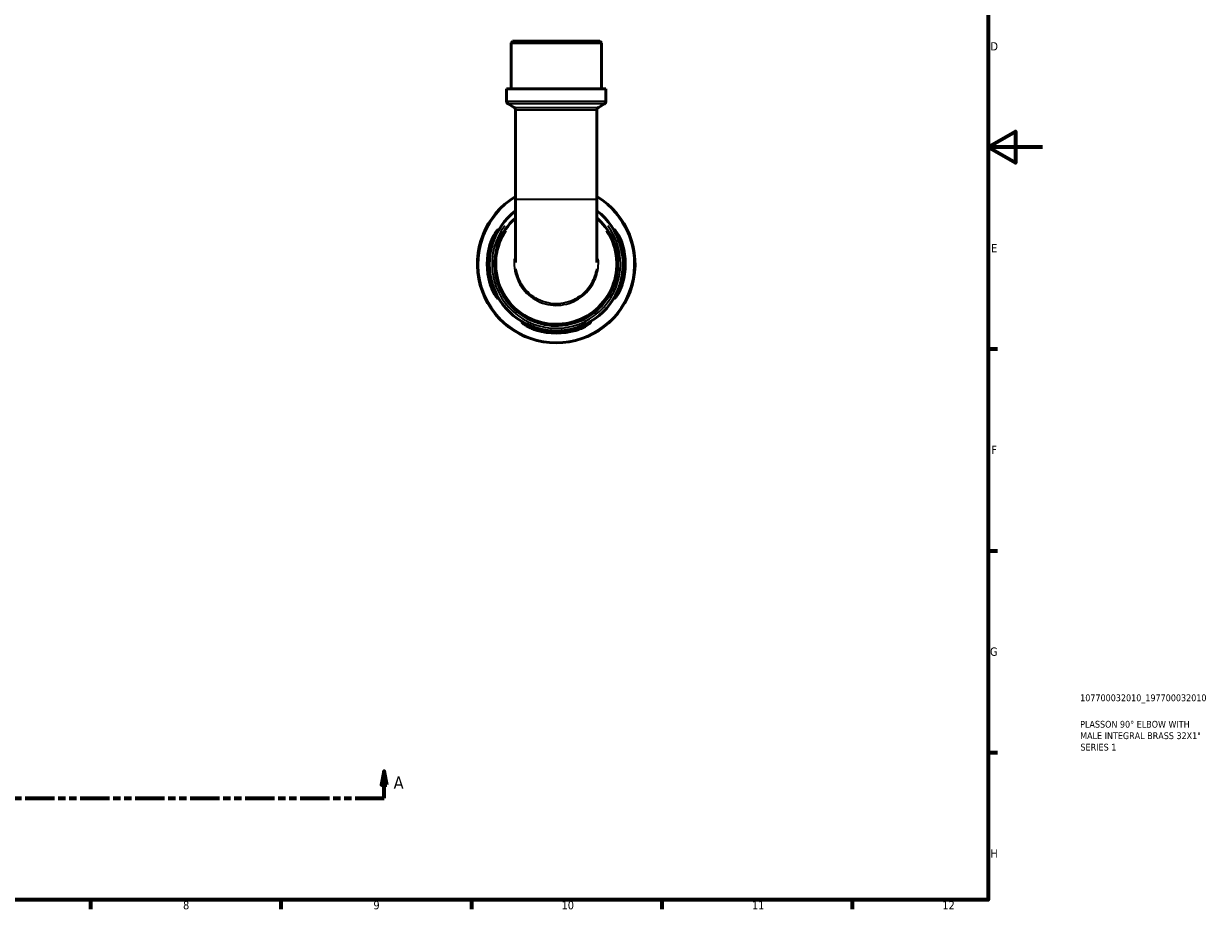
# Model space of a CAD drawing. Header units: millimetres. Extents: x 0 to 902, y -211 to 601.
# Tile 4 of 5: x 466 to 902, y 17 to 342. Entities that reach past the tile are written whole.
import ezdxf

# ---------------------------------------------------------------- set-up
doc = ezdxf.new("R2010")
doc.units = ezdxf.units.MM
doc.linetypes.add('DOUBLE_DASH_CHAIN', pattern=[1.2403, 0.6614, -0.0827, 0.1654, -0.0827, 0.1654, -0.0827])
for name, color, linetype, lineweight in [('Border (ANSI)', 7, 'Continuous', 70), ('Section Line (ANSI)', 7, 'DOUBLE_DASH_CHAIN', 70), ('Title (ISO)', 7, 'Continuous', 50), ('Visible (ANSI)', 7, 'Continuous', 50), ('Visible Narrow (ANSI)', 7, 'Continuous', 35)]:
    doc.layers.add(name, color=color, linetype=linetype, lineweight=lineweight)
doc.styles.add('Label Text (ANSI)', font='tahoma.ttf')
doc.styles.add('Note Text (ANSI)', font='tahoma.ttf')
doc.styles.add('Note Text (ISO)', font='tahoma.ttf')

# ---------------------------------------------------------------- blocks, each defined once
blk = doc.blocks.new('Borders Default Border')
at = {"layer": 'Border (ANSI)'}
for p, q in [((821, 222.75), (824.45, 222.75)), ((821, 148.5), (824.45, 148.5)), ((821, 74.25), (824.45, 74.25)), ((490.58, 20), (490.58, 16.55)), ((560.67, 20), (560.67, 16.55)), ((630.75, 20), (630.75, 16.55)), ((700.83, 20), (700.83, 16.55)), ((770.92, 20), (770.92, 16.55))]:
    blk.add_line(p, q, dxfattribs=at)
at = {"layer": 'Border (ANSI)', "flags": 128}
for points in [[(20, 20), (20, 574), (821, 574), (821, 20), (20, 20)], [(841, 297), (821, 297), (831, 302.77), (831, 291.23), (821, 297)]]:
    blk.add_lwpolyline(points, dxfattribs=at)
at = {"layer": 'Border (ANSI)', "attachment_point": 7, "style": 'Note Text (ANSI)'}
for s, insert, char_height in [('D', (821.81, 332.6), 3.05), ('E', (822.05, 258.35), 3.05), ('F', (822.14, 184.1), 3.05), ('G', (821.66, 109.79), 3.05), ('H', (821.81, 35.6), 3.05), ('8', (524.63, 16.48), 3.05), ('9', (594.7, 16.49), 3.05), ('10', (663.96, 16.49), 3.048), ('11', (734.04, 16.55), 3.048), ('12', (804.13, 16.55), 3.048)]:
    blk.add_mtext(s, dxfattribs=dict(at, insert=insert, char_height=char_height))
blk = doc.blocks.new('Title Blocks ISO')
at = {"layer": 'Title (ISO)', "color": 232, "true_color": 0xca0064, "style": 'Note Text (ISO)'}
for tag, p in [('PART_NUMBER_001', (33.84, 73.13)), ('DESCRIPTION_001', (33.84, 63.4)), ('DESCRIPTION_002', (33.84, 59.18)), ('DESCRIPTION_003', (33.96, 54.97))]:
    blk.add_attdef(tag, p, '', height=2.5, dxfattribs=at)
blk = doc.blocks.new('2dTransSection0')
at = {"layer": 'Section Line (ANSI)', "linetype": 'Continuous'}
for p, q in [((304.44, 67.4), (303.44, 62.4)), ((304.44, 62.4), (304.44, 67.4)), ((305.44, 62.4), (304.44, 67.4)), ((598.67, 67.4), (597.67, 62.4)), ((598.67, 62.4), (598.67, 67.4)), ((599.67, 62.4), (598.67, 67.4)), ((303.44, 62.4), (305.44, 62.4)), ((304.44, 57.4), (304.44, 62.4)), ((597.67, 62.4), (599.67, 62.4)), ((598.67, 57.4), (598.67, 62.4)), ((304.44, 57.4), (315.09, 57.4)), ((588.01, 57.4), (598.67, 57.4))]:
    blk.add_line(p, q, dxfattribs=at)
at = {"layer": 'Section Line (ANSI)', "linetype": 'DOUBLE_DASH_CHAIN', "ltscale": 16.330755}
blk.add_line((304.44, 57.4), (598.67, 57.4), dxfattribs=at)
at = {"layer": 'Section Line (ANSI)', "linetype": 'Continuous', "flags": 128}
for points in [[(305.44, 62.4), (304.44, 67.4), (303.44, 62.4), (305.44, 62.4)], [(599.67, 62.4), (598.67, 67.4), (597.67, 62.4), (599.67, 62.4)]]:
    blk.add_lwpolyline(points, dxfattribs=at)
at = {"layer": 'Section Line (ANSI)'}
for points in [[(305.44, 62.4), (304.44, 67.4), (303.44, 62.4), (305.44, 62.4)], [(599.67, 62.4), (598.67, 67.4), (597.67, 62.4), (599.67, 62.4)]]:
    blk.add_solid(points, dxfattribs=at)
at = {"layer": 'Section Line (ANSI)', "char_height": 4.57, "attachment_point": 7, "style": 'Label Text (ANSI)'}
for insert in [(297.08, 60.9), (602.14, 60.9)]:
    blk.add_mtext('A', dxfattribs=dict(at, insert=insert))

msp = doc.modelspace()

# ---------------------------------------------------------------- linework, layer by layer
at = {"layer": 'Visible (ANSI)'}
for p, q in [((645.955, 335.991), (645.375, 335.411)), ((645.955, 335.991), (678.044, 335.991)), ((678.044, 335.991), (678.624, 335.411)), ((678.624, 335.411), (645.375, 335.411)), ((645.375, 318.491), (645.375, 335.411)), ((678.624, 318.491), (678.624, 335.411)), ((680.286, 318.491), (643.712, 318.491)), ((643.712, 313.911), (643.712, 318.491)), ((680.286, 313.911), (680.286, 318.491)), ((646.457, 311.657), (644.292, 312.906)), ((647.037, 310.652), (647.037, 277.866)), ((676.961, 310.652), (676.961, 277.866)), ((677.541, 311.657), (679.706, 312.906)), ((647.037, 277.866), (647.037, 254.574)), ((676.961, 254.574), (676.961, 277.866))]:
    msp.add_line(p, q, dxfattribs=at)
for centre, radius, start, end in [((644.872, 313.911), 1.16, 180, 240), ((645.877, 310.652), 1.16, 0, 60), ((678.121, 310.652), 1.16, 120, 180), ((679.126, 313.911), 1.16, 300, 0), ((661.999, 253.991), 29, 121.05982, 58.94018), ((661.999, 253.991), 24.65, 127.37144, 52.62856), ((661.999, 253.991), 25.42, 163.92172, 196.07828), ((661.999, 253.991), 24.653, 163.40712, 196.59288), ((661.999, 253.991), 24.653, 343.40712, 16.59288), ((661.999, 253.991), 25.42, 343.92172, 16.07828), ((661.999, 253.991), 24.653, 253.40712, 286.59288), ((661.999, 253.991), 25.42, 253.92172, 286.07828)]:
    msp.add_arc(centre, radius, start, end, dxfattribs=at)
for points, knots in [([(647.037, 270.956), (646.967, 270.894), (646.898, 270.832), (644.207, 268.399), (642.153, 265.405), (639.473, 258.431), (639.043, 254.385), (640.206, 246.946), (641.623, 243.533), (646.049, 237.484), (649.183, 234.948), (655.9, 231.936), (659.384, 231.258), (666.628, 231.528), (670.376, 232.64), (676.678, 236.417), (679.288, 238.977), (683.042, 244.976), (684.198, 248.401), (684.858, 255.53), (684.302, 259.234), (681.732, 265.481), (679.943, 268.112), (677.459, 270.507), (677.212, 270.734), (676.961, 270.956)], [-7.1312203, -7.1312203, -7.1312203, -7.1312203, -7.1188477, -7.1188477, -6.650078, -6.650078, -6.1280798, -6.1280798, -5.651431, -5.651431, -5.1339603, -5.1339603, -4.6751956, -4.6751956, -4.1725014, -4.1725014, -3.7007267, -3.7007267, -3.233905, -3.233905, -2.7512142, -2.7512142, -2.3379994, -2.3379994, -2.2935665, -2.2935665, -2.2935665, -2.2935665]), ([(637.574, 261.031), (637.642, 261.266), (637.715, 261.5), (638.001, 262.35), (638.241, 262.941), (638.818, 264.171), (639.163, 264.781), (639.782, 265.744), (640.059, 266.113), (640.419, 266.525), (640.529, 266.623), (640.628, 266.638), (640.624, 266.569), (640.51, 266.257), (640.385, 265.993), (640.021, 265.233), (639.765, 264.703), (639.223, 263.461), (638.936, 262.741), (638.57, 261.669), (638.468, 261.351), (638.373, 261.031)], [-1.976846, -1.976846, -1.976846, -1.976846, -1.9031641, -1.9031641, -1.705924, -1.705924, -1.4576478, -1.4576478, -1.2245583, -1.2245583, -1.0486206, -1.0486206, -0.8868322, -0.8868322, -0.6981746, -0.6981746, -0.4672608, -0.4672608, -0.2235625, -0.2235625, -0.1230578, -0.1230578, -0.1230578, -0.1230578]), ([(685.625, 261.031), (685.562, 261.242), (685.497, 261.452), (685.217, 262.308), (684.984, 262.932), (684.487, 264.142), (684.223, 264.716), (683.787, 265.634), (683.61, 265.992), (683.415, 266.441), (683.373, 266.567), (683.401, 266.658), (683.469, 266.621), (683.729, 266.367), (683.942, 266.109), (684.496, 265.331), (684.85, 264.765), (685.512, 263.497), (685.822, 262.807), (686.211, 261.73), (686.323, 261.382), (686.425, 261.031)], [-1.9564638, -1.9564638, -1.9564638, -1.9564638, -1.890339, -1.890339, -1.6850061, -1.6850061, -1.4589244, -1.4589244, -1.2518906, -1.2518906, -1.0857552, -1.0857552, -0.9194053, -0.9194053, -0.7102433, -0.7102433, -0.4523347, -0.4523347, -0.2137527, -0.2137527, -0.1036387, -0.1036387, -0.1036387, -0.1036387]), ([(638.373, 246.951), (638.436, 246.741), (638.502, 246.531), (638.781, 245.675), (639.014, 245.05), (639.512, 243.84), (639.776, 243.267), (640.212, 242.349), (640.388, 241.991), (640.584, 241.542), (640.625, 241.416), (640.598, 241.325), (640.529, 241.361), (640.27, 241.616), (640.056, 241.874), (639.503, 242.651), (639.148, 243.217), (638.486, 244.485), (638.177, 245.176), (637.788, 246.253), (637.675, 246.601), (637.574, 246.951)], [-1.9564638, -1.9564638, -1.9564638, -1.9564638, -1.890339, -1.890339, -1.6850061, -1.6850061, -1.4589244, -1.4589244, -1.2518906, -1.2518906, -1.0857552, -1.0857552, -0.9194053, -0.9194053, -0.7102433, -0.7102433, -0.4523347, -0.4523347, -0.2137527, -0.2137527, -0.1036387, -0.1036387, -0.1036387, -0.1036387]), ([(686.425, 246.951), (686.357, 246.716), (686.284, 246.483), (685.998, 245.633), (685.757, 245.041), (685.18, 243.811), (684.835, 243.202), (684.217, 242.239), (683.939, 241.87), (683.58, 241.458), (683.469, 241.36), (683.37, 241.345), (683.374, 241.414), (683.488, 241.726), (683.613, 241.989), (683.978, 242.75), (684.233, 243.28), (684.775, 244.522), (685.063, 245.242), (685.428, 246.314), (685.53, 246.632), (685.625, 246.951)], [-1.976846, -1.976846, -1.976846, -1.976846, -1.9031641, -1.9031641, -1.705924, -1.705924, -1.4576478, -1.4576478, -1.2245583, -1.2245583, -1.0486206, -1.0486206, -0.8868322, -0.8868322, -0.6981746, -0.6981746, -0.4672608, -0.4672608, -0.2235625, -0.2235625, -0.1230578, -0.1230578, -0.1230578, -0.1230578]), ([(654.959, 229.566), (654.724, 229.634), (654.491, 229.707), (653.641, 229.993), (653.049, 230.233), (651.819, 230.81), (651.21, 231.155), (650.247, 231.774), (649.878, 232.051), (649.466, 232.411), (649.368, 232.522), (649.352, 232.62), (649.422, 232.616), (649.733, 232.502), (649.997, 232.377), (650.758, 232.013), (651.288, 231.757), (652.53, 231.215), (653.25, 230.928), (654.322, 230.562), (654.64, 230.461), (654.959, 230.365)], [-1.976846, -1.976846, -1.976846, -1.976846, -1.9031641, -1.9031641, -1.705924, -1.705924, -1.4576478, -1.4576478, -1.2245583, -1.2245583, -1.0486206, -1.0486206, -0.8868322, -0.8868322, -0.6981746, -0.6981746, -0.4672608, -0.4672608, -0.2235625, -0.2235625, -0.1230578, -0.1230578, -0.1230578, -0.1230578]), ([(669.039, 230.365), (669.25, 230.428), (669.46, 230.494), (670.316, 230.773), (670.94, 231.006), (672.15, 231.504), (672.724, 231.768), (673.642, 232.204), (673.999, 232.38), (674.449, 232.576), (674.575, 232.617), (674.666, 232.59), (674.629, 232.521), (674.375, 232.262), (674.117, 232.048), (673.339, 231.495), (672.773, 231.14), (671.505, 230.478), (670.815, 230.169), (669.737, 229.78), (669.39, 229.667), (669.039, 229.566)], [-1.9564638, -1.9564638, -1.9564638, -1.9564638, -1.890339, -1.890339, -1.6850061, -1.6850061, -1.4589244, -1.4589244, -1.2518906, -1.2518906, -1.0857552, -1.0857552, -0.9194053, -0.9194053, -0.7102433, -0.7102433, -0.4523347, -0.4523347, -0.2137527, -0.2137527, -0.1036387, -0.1036387, -0.1036387, -0.1036387])]:
    msp.add_open_spline(points, degree=3, knots=knots, dxfattribs=at)
at = {"layer": 'Visible Narrow (ANSI)'}
for p, q in [((643.937, 313.911), (680.061, 313.911)), ((679.488, 312.906), (644.51, 312.906)), ((646.648, 311.657), (677.35, 311.657)), ((676.777, 310.652), (647.221, 310.652)), ((647.221, 277.866), (676.777, 277.866)), ((637.614, 261.031), (638.333, 261.031)), ((685.665, 261.031), (686.385, 261.031)), ((638.333, 246.951), (637.614, 246.951)), ((686.385, 246.951), (685.665, 246.951)), ((654.959, 229.606), (654.959, 230.325)), ((669.039, 230.325), (669.039, 229.606))]:
    msp.add_line(p, q, dxfattribs=at)
for radius, start, end in [(28.742, 136.23287, 43.76713), (23.635, 143.34771, 36.65229)]:
    msp.add_arc((661.999, 253.991), radius, start, end, dxfattribs=at)
for points, knots in [([(680.38, 266.214), (681.179, 265.009), (681.859, 263.726), (683.752, 259.102), (684.289, 255.491), (683.639, 248.541), (682.509, 245.204), (678.847, 239.359), (676.303, 236.866), (670.161, 233.187), (666.509, 232.104), (659.451, 231.841), (656.056, 232.501), (649.511, 235.435), (646.457, 237.905), (642.14, 243.798), (640.756, 247.123), (639.616, 254.374), (640.029, 258.319), (641.979, 263.417), (642.725, 264.864), (643.619, 266.214)], [2.5547048, 2.5547048, 2.5547048, 2.5547048, 2.7512142, 2.7512142, 3.233905, 3.233905, 3.7007267, 3.7007267, 4.1725014, 4.1725014, 4.6751956, 4.6751956, 5.1339603, 5.1339603, 5.651431, 5.651431, 6.1280798, 6.1280798, 6.650078, 6.650078, 6.8700827, 6.8700827, 6.8700827, 6.8700827]), ([(646.537, 255.966), (646.467, 255.172), (646.455, 254.372), (646.673, 250.736), (647.612, 247.945), (650.692, 243.414), (652.735, 241.619), (657.478, 239.24), (660.179, 238.678), (665.435, 238.967), (667.983, 239.777), (672.353, 242.513), (674.177, 244.421), (676.458, 248.427), (677.119, 250.405), (677.54, 253.605), (677.564, 254.791), (677.462, 255.967)], [-1.6441263, -1.6441263, -1.6441263, -1.6441263, -1.4927152, -1.4927152, -0.9532564, -0.9532564, -0.4531734, -0.4531734, 0.0535822, 0.0535822, 0.5456042, 0.5456042, 1.0318134, 1.0318134, 1.4202963, 1.4202963, 1.6441197, 1.6441197, 1.6441197, 1.6441197]), ([(676.782, 252.207), (676.498, 250.356), (675.877, 248.557), (673.729, 244.786), (671.971, 242.947), (667.763, 240.311), (665.308, 239.531), (660.247, 239.252), (657.645, 239.794), (653.077, 242.085), (651.108, 243.815), (648.405, 247.793), (647.564, 249.961), (647.218, 252.207)], [-1.3999677, -1.3999677, -1.3999677, -1.3999677, -1.0318134, -1.0318134, -0.5456042, -0.5456042, -0.0535822, -0.0535822, 0.4531734, 0.4531734, 0.9532564, 0.9532564, 1.3999665, 1.3999665, 1.3999665, 1.3999665])]:
    msp.add_open_spline(points, degree=3, knots=knots, dxfattribs=at)

# ---------------------------------------------------------------- block references
msp.add_blockref('Borders Default Border', (0, 0))
msp.add_blockref('Title Blocks ISO', (821, 20)).add_auto_attribs({'PART_NUMBER_001': '107700032010_197700032010', 'DESCRIPTION_001': 'PLASSON 90° ELBOW WITH', 'DESCRIPTION_002': 'MALE INTEGRAL BRASS 32X1"', 'DESCRIPTION_003': 'SERIES 1'})
at = {"layer": 'Section Line (ANSI)'}
msp.add_blockref('2dTransSection0', (0, 0), dxfattribs=at)

doc.saveas('drawing.dxf')
